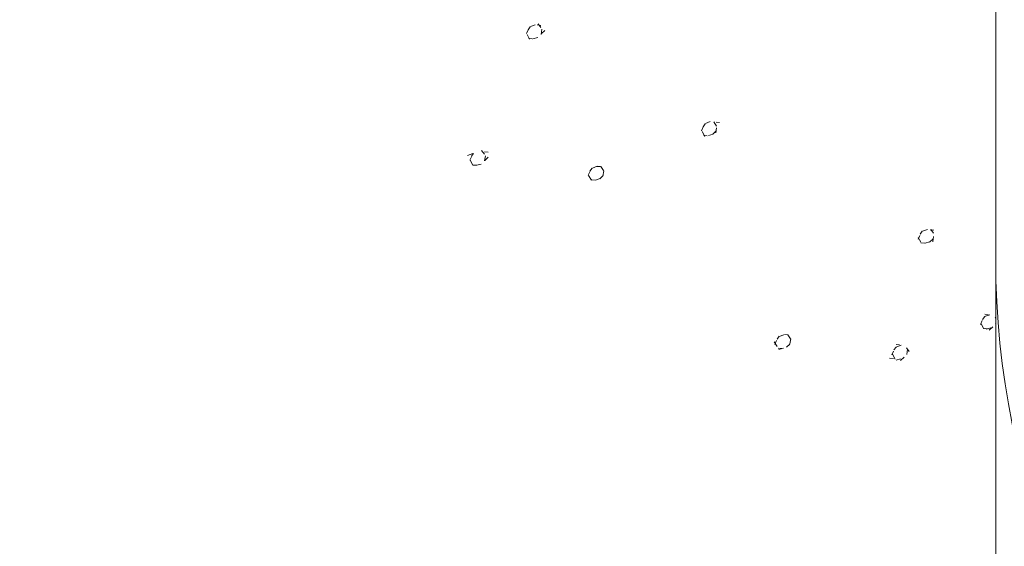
# Paper-space layout '113851LD001' of a CAD drawing. Header units: feet. Extents: x 0 to 34, y 0 to 22.
# Tile 40 of 74: x 13.837 to 14.485, y 3.419 to 3.765. Entities that reach past the tile are written whole.
import ezdxf

# ---------------------------------------------------------------- set-up
doc = ezdxf.new("R2010")
doc.units = ezdxf.units.FT
doc.header["$MEASUREMENT"] = 0
doc.layers.add('LT_P_Text', color=7, linetype='Continuous')

psp = doc.layouts.new('113851LD001')

# ---------------------------------------------------------------- hatches: boundary and pattern name
at = {"layer": 'LT_P_Text', "linetype": 'Continuous', "lineweight": 13}
h = psp.add_hatch(dxfattribs=at)
h.set_pattern_fill('A-3', scale=0.08556326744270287, style=0, pattern_type=2)
h.set_pattern_definition([(358.605443, (13.96566926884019, 3.224394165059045), (-1.804838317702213, 0.1084828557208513), [0.002349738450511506, -10.12937935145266]), (303.439723, (13.96801832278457, 3.224336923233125), (0.7003015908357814, -0.4043192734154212), [0.003212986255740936, -1.804882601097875]), (263.202912, (13.96978888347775, 3.221655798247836), (-0.6205723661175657, -4.30941732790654), [0.00328571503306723, -6.1540389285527]), (221.56147, (13.96939999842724, 3.218393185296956), (-1.508771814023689, -0.9959921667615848), [0.00318842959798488, -2.55347203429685]), (199.392808, (13.96701423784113, 3.216277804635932), (-5.92691862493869, -2.179337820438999), [0.003147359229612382, -7.451237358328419]), (171.797294, (13.96404544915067, 3.215232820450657), (-1.804838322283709, 0.1084828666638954), [0.002565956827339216, -4.351961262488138]), (121.394557, (13.96150576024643, 3.215598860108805), (0.9963680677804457, -1.50879440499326), [0.003624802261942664, -10.12810437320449]), (66.341502, (13.9596175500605, 3.218692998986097), (-2.533579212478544, -6.005565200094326), [0.002887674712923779, -7.318139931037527]), (54.804495, (13.96077633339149, 3.221338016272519), (-0.4042351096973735, -0.7001557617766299), [0.002393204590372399, -8.927467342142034]), (19.392808, (13.96215569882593, 3.223293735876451), (-1.10453669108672, -0.2958364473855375), [0.003576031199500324, -7.450808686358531]), (354.4394590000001, (13.99911800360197, 3.319569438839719), (-7.919654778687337, 0.8382508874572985), [0.002278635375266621, -9.768190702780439]), (306.04194, (14.00138585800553, 3.319348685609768), (3.689405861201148, -4.930702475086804), [0.003124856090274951, -7.960768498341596]), (261.805525, (14.00322444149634, 3.316821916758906), (-0.5124037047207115, -2.504786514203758), [0.003422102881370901, -4.350448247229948]), (221.56147, (14.00273673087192, 3.313434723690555), (-1.508771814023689, -0.9959921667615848), [0.003015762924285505, -2.553644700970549]), (197.72037, (14.00048017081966, 3.311433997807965), (-10.34506538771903, -3.362683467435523), [0.00326346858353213, -12.01664320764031]), (171.797294, (13.99737148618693, 3.31044069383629), (-1.804838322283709, 0.1084828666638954), [0.002439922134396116, -4.352087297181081]), (121.394557, (13.99495654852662, 3.31078885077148), (0.9963680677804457, -1.50879440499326), [0.003613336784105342, -10.12811575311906]), (66.341502, (13.99307424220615, 3.313873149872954), (-2.533579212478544, -6.005565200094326), [0.002880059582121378, -7.318147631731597]), (54.804495, (13.9942299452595, 3.316511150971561), (-0.4042351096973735, -0.7001557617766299), [0.002392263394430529, -8.927468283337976]), (17.72037, (13.99560879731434, 3.318466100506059), (-10.34506538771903, -3.362683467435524), [0.003453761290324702, -12.01645291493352]), (353.194269, (13.86381911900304, 3.407975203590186), (-4.309978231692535, 0.6212851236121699), [0.002424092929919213, -6.155785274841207]), (306.04194, (13.86622609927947, 3.407687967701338), (3.689405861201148, -4.930702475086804), [0.003134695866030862, -7.960758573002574]), (261.805525, (13.86807050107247, 3.405153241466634), (-0.5124037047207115, -2.504786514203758), [0.003428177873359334, -4.35044217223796]), (223.297471, (13.8675818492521, 3.401760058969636), (-4.2302488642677, -4.092451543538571), [0.003171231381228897, -8.437650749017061]), (194.994032, (13.8652738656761, 3.399585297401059), (0.7003015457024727, -0.4043192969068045), [0.003285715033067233, -1.140182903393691]), (174.439459, (13.86210006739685, 3.398735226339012), (-1.804838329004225, 0.1084829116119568), [0.002397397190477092, -9.76807194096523]), (119.041509, (13.85971396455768, 3.398967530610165), (0.9963680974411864, -1.508794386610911), [0.003699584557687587, -4.711173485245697]), (67.126485, (13.85791807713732, 3.402201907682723), (-2.129344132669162, -5.30540942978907), [0.002717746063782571, -6.515398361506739]), (54.804495, (13.85897444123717, 3.404705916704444), (-0.4042351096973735, -0.7001557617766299), [0.002395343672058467, -8.927465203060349]), (21.334369, (13.86035500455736, 3.40666334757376), (-1.104536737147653, -0.2958364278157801), [0.003480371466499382, -5.17367563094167]), (356.560277, (13.90505197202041, 3.274092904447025), (-1.104536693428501, -0.2958364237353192), [0.002491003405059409, -1.805604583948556]), (301.394557, (13.90753852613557, 3.273943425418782), (0.9963680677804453, -1.50879440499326), [0.003061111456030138, -10.12866806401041]), (266.569826, (13.9091331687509, 3.271330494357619), (0.2960665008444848, -1.104475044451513), [0.003323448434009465, -1.80454616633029]), (219.440031, (13.90893431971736, 3.268012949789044), (-3.421778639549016, -2.692140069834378), [0.003251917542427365, -6.904498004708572]), (198.8081600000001, (13.90642286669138, 3.265947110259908), (-7.031455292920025, -2.475174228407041), [0.003162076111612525, -8.591770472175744]), (171.797294, (13.9034296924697, 3.264927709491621), (-1.804838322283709, 0.1084828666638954), [0.002567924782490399, -4.351959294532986]), (121.394557, (13.90088803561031, 3.265294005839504), (0.9963680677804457, -1.50879440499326), [0.003627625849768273, -10.12810154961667]), (66.341502, (13.89899828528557, 3.268390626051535), (-2.533579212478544, -6.005565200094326), [0.002889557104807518, -7.318138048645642]), (54.804495, (13.90015783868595, 3.271037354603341), (-0.4042351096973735, -0.7001557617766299), [0.002393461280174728, -8.927467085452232]), (19.392808, (13.90153737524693, 3.27299315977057), (-1.10453669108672, -0.2958364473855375), [0.003576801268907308, -7.450807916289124]), (353.194269, (13.91069803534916, 3.123451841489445), (-4.309978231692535, 0.6212851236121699), [0.002424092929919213, -6.155785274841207]), (301.394557, (13.91310501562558, 3.123164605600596), (0.9963680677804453, -1.50879440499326), [0.003061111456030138, -10.12866806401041]), (266.569826, (13.91469957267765, 3.120551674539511), (0.2960665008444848, -1.104475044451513), [0.003323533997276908, -1.80454616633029]), (219.440031, (13.91450072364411, 3.117234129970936), (-3.421778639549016, -2.692140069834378), [0.003251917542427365, -6.904497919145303]), (198.8081600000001, (13.9119893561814, 3.115168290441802), (-7.031455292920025, -2.475174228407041), [0.003162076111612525, -8.591770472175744]), (171.797294, (13.90899609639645, 3.114148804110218), (-1.804838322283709, 0.1084828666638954), [0.002567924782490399, -4.351959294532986]), (117.999981, (13.90645452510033, 3.114515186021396), (2.28880266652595, -4.12206376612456), [0.00357115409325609, -7.624664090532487]), (69.464258, (13.90477791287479, 3.117668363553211), (-1.320873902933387, -3.905097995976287), [0.002757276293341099, -4.915002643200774]), (52.873515, (13.90574512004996, 3.120250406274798), (-3.529947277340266, -4.496770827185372), [0.002403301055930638, -6.515712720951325]), (18.80816, (13.90719575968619, 3.122166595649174), (-7.031455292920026, -2.475174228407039), [0.003385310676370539, -8.591547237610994]), (353.194269, (13.93292223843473, 3.366608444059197), (-4.309978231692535, 0.6212851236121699), [0.002424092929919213, -6.155785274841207]), (306.04194, (13.93532921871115, 3.366321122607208), (3.689405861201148, -4.930702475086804), [0.003134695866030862, -7.960758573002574]), (261.805525, (13.93717353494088, 3.363786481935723), (-0.5124037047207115, -2.504786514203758), [0.003428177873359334, -4.35044217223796]), (223.297471, (13.93668496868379, 3.360393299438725), (-4.2302488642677, -4.092451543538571), [0.003171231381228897, -8.437650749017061]), (194.994032, (13.93437689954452, 3.358218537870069), (0.7003015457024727, -0.4043192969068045), [0.00317260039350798, -1.14029601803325]), (176.560277, (13.93131227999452, 3.357397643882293), (0.7003015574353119, -0.4043193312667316), [0.002503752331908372, -1.805591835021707]), (119.041509, (13.92881306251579, 3.357547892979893), (0.9963680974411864, -1.508794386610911), [0.003743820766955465, -4.711129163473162]), (66.341502, (13.92699561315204, 3.360821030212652), (-2.533579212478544, -6.005565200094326), [0.002898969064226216, -7.31812872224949]), (54.804495, (13.92815893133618, 3.363476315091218), (-0.4042351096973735, -0.7001557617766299), [0.002236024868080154, -8.927624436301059]), (20.704744, (13.92944768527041, 3.365303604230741), (-4.822381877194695, -1.883501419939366), [0.003487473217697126, -11.48799295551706]), (354.4394590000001, (13.85570652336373, 3.190852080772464), (-7.919654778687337, 0.8382508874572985), [0.002278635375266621, -9.768190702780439]), (306.04194, (13.85797446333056, 3.190631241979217), (3.689405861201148, -4.930702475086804), [0.003124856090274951, -7.960768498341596]), (261.805525, (13.85981304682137, 3.188104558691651), (-0.5124037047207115, -2.504786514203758), [0.003422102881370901, -4.350448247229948]), (223.297471, (13.85932525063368, 3.184717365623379), (-4.2302488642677, -4.092451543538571), [0.00316720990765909, -8.437654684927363]), (198.360534, (13.85702009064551, 3.182545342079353), (-1.104536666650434, -0.2958364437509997), [0.003175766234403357, -9.732989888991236]), (171.797294, (13.85400603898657, 3.181545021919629), (-1.804838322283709, 0.1084828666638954), [0.002569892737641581, -4.351957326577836]), (121.394557, (13.85146241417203, 3.181911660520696), (0.9963680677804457, -1.50879440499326), [0.003630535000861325, -10.12809855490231]), (66.341502, (13.84957120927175, 3.185010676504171), (-2.533579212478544, -6.005565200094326), [0.0028915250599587, -7.31813608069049]), (54.804495, (13.85073153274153, 3.187659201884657), (-0.4042351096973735, -0.7001557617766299), [0.002393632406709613, -8.92746682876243]), (17.72037, (13.85211115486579, 3.189615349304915), (-10.34506538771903, -3.362683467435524), [0.003458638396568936, -12.01644803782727]), (354.4394590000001, (13.83472409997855, 3.315247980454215), (-7.919654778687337, 0.8382508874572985), [0.002278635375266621, -9.768190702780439]), (306.04194, (13.83699203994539, 3.315027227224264), (3.689405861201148, -4.930702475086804), [0.003124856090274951, -7.960768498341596]), (264.448451, (13.8388306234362, 3.312500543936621), (-0.1081686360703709, -1.804630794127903), [0.003484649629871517, -9.765646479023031]), (219.440031, (13.83849350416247, 3.309032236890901), (-3.421778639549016, -2.692140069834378), [0.003227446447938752, -6.904522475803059]), (197.72037, (13.83600096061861, 3.306981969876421), (-10.34506538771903, -3.362683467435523), [0.003035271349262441, -12.01687140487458]), (171.797294, (13.83310977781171, 3.30605814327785), (-1.804838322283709, 0.1084828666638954), [0.002579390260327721, -4.351947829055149]), (120.950463, (13.83055682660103, 3.306426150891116), (0.9963681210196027, -1.508794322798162), [0.003645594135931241, -8.321389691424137]), (66.341502, (13.82868187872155, 3.309552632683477), (-2.533579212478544, -6.005565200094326), [0.002878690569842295, -7.318149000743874]), (54.804495, (13.8298370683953, 3.312189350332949), (-0.4042351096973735, -0.7001557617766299), [0.002233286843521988, -8.927627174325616]), (19.392808, (13.83112419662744, 3.314014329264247), (-1.10453669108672, -0.2958364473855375), [0.003580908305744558, -7.450803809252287]), (356.560277, (13.71039040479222, 3.405776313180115), (-1.104536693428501, -0.2958364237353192), [0.002491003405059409, -1.805604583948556]), (303.439723, (13.71287695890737, 3.405626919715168), (0.7003015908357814, -0.4043192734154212), [0.003202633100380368, -1.804893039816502]), (263.202912, (13.71464178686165, 3.402954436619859), (-0.6205723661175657, -4.30941732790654), [0.003281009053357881, -6.154043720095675]), (221.56147, (13.71425350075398, 3.399696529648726), (-1.508771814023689, -0.9959921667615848), [0.003184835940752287, -2.553475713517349]), (197.72037, (13.71187047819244, 3.39758363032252), (-10.34506538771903, -3.362683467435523), [0.003250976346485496, -12.01665561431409]), (173.194269, (13.70877368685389, 3.396594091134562), (-1.804838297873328, 0.1084829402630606), [0.002428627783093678, -6.155780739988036]), (120.950463, (13.70636217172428, 3.396881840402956), (0.9963681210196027, -1.508794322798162), [0.003640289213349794, -8.321395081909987]), (66.341502, (13.70449004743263, 3.400003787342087), (-2.533579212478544, -6.005565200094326), [0.002874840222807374, -7.31815285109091]), (54.804495, (13.7056436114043, 3.40263699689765), (-0.4042351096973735, -0.7001557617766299), [0.002391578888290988, -8.927468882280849]), (19.392808, (13.70702212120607, 3.404591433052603), (-1.10453669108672, -0.2958364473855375), [0.003346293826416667, -7.451038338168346]), (353.194269, (13.77744325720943, 3.369452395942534), (-4.309978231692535, 0.6212851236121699), [0.002424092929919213, -6.155785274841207]), (306.04194, (13.77985023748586, 3.36916507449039), (3.689405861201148, -4.930702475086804), [0.003134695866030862, -7.960758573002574]), (261.805525, (13.7816945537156, 3.366630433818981), (-0.5124037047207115, -2.504786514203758), [0.003428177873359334, -4.35044217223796]), (223.297471, (13.78120598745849, 3.363237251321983), (-4.2302488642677, -4.092451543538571), [0.003171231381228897, -8.437650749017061]), (194.994032, (13.77889791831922, 3.361062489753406), (0.7003015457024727, -0.4043192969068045), [0.003285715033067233, -1.140182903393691]), (174.439459, (13.77572412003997, 3.36021241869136), (-1.804838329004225, 0.1084829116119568), [0.002397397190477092, -9.76807194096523]), (119.041509, (13.7733380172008, 3.360444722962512), (0.9963680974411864, -1.508794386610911), [0.003699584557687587, -4.711173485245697]), (67.126485, (13.77154212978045, 3.36367910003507), (-2.129344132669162, -5.30540942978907), [0.002717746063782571, -6.515398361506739]), (54.804495, (13.7725984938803, 3.366183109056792), (-0.4042351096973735, -0.7001557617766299), [0.002395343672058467, -8.927465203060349]), (21.334369, (13.77397905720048, 3.368140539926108), (-1.104536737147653, -0.2958364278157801), [0.003480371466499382, -5.17367563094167]), (356.560277, (13.47457829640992, 3.233193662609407), (-1.104536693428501, -0.2958364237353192), [0.002491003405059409, -1.805604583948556]), (301.394557, (13.47706485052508, 3.23304426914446), (0.9963680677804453, -1.50879440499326), [0.003061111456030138, -10.12866806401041]), (266.569826, (13.47865949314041, 3.230431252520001), (0.2960665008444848, -1.104475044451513), [0.003323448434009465, -1.80454616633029]), (221.56147, (13.47846064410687, 3.227113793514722), (-1.508771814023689, -0.9959921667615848), [0.003199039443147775, -2.553461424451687]), (197.72037, (13.47606692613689, 3.224991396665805), (-10.34506538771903, -3.362683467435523), [0.003256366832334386, -12.0166503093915]), (171.797294, (13.47296508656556, 3.224000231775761), (-1.804838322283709, 0.1084828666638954), [0.002581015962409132, -4.351946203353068]), (120.26026, (13.47041050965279, 3.22436849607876), (0.9963680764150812, -1.508794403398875), [0.003509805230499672, -6.515609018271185]), (65.711775, (13.46864174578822, 3.227400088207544), (-0.4042351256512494, -0.700155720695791), [0.002908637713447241, -8.122133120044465]), (54.804495, (13.46983817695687, 3.23005135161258), (-0.4042351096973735, -0.7001557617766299), [0.002390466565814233, -8.927470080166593]), (19.392808, (13.47121591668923, 3.232004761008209), (-1.10453669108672, -0.2958364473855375), [0.003342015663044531, -7.451042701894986]), (356.560277, (13.55932049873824, 3.286074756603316), (-1.104536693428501, -0.2958364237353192), [0.002491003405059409, -1.805604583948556]), (301.394557, (13.5618070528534, 3.285925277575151), (0.9963680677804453, -1.50879440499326), [0.003061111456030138, -10.12866806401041]), (264.448451, (13.56340169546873, 3.283312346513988), (-0.1081686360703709, -1.804630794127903), [0.003467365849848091, -9.765663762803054]), (219.440031, (13.56306620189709, 3.279861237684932), (-3.421778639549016, -2.692140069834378), [0.003061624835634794, -6.904688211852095]), (198.8081600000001, (13.56070174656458, 3.27791629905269), (-7.031455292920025, -2.475174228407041), [0.003167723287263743, -8.591764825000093]), (171.797294, (13.55770318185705, 3.276895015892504), (-1.804838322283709, 0.1084828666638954), [0.002574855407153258, -4.351952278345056]), (120.950463, (13.555154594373, 3.277262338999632), (0.9963681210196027, -1.508794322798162), [0.003638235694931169, -8.321397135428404]), (66.341502, (13.55328349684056, 3.280382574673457), (-2.533579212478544, -6.005565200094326), [0.002873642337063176, -7.318153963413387]), (54.804495, (13.55443663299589, 3.283014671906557), (-0.4042351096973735, -0.7001557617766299), [0.002391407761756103, -8.927469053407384]), (17.72037, (13.55581497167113, 3.284968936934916), (-10.34506538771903, -3.362683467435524), [0.003450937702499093, -12.01645573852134]), (353.194269, (13.71543495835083, 3.297381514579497), (-4.309978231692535, 0.6212851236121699), [0.002424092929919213, -6.155785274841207]), (306.04194, (13.71784193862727, 3.297094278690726), (3.689405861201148, -4.930702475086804), [0.003134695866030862, -7.960758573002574]), (261.805525, (13.71968634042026, 3.294559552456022), (-0.5124037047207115, -2.504786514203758), [0.003428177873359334, -4.35044217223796]), (223.297471, (13.7191976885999, 3.291166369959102), (-4.2302488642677, -4.092451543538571), [0.003171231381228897, -8.437650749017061]), (194.994032, (13.7168897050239, 3.288991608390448), (0.7003015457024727, -0.4043192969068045), [0.00317260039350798, -1.14029601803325]), (171.797294, (13.7138250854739, 3.288170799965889), (-1.804838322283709, 0.1084828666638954), [0.002438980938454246, -4.352088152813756]), (121.394557, (13.71141100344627, 3.288518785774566), (0.9963680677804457, -1.50879440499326), [0.003615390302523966, -10.12811378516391]), (66.341502, (13.70952767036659, 3.291604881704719), (-2.533579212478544, -6.005565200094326), [0.002881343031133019, -7.318146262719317]), (54.804495, (13.71068388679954, 3.29424408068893), (-0.4042351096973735, -0.7001557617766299), [0.002233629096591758, -8.927626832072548]), (21.334369, (13.71197127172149, 3.296069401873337), (-1.104536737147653, -0.2958364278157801), [0.003480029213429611, -5.173676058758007]), (358.605443, (13.56669485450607, 3.465951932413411), (-1.804838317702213, 0.1084828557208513), [0.002349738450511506, -10.12937935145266]), (303.439723, (13.56904390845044, 3.465894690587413), (0.7003015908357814, -0.4043192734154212), [0.003212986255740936, -1.804882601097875]), (261.805525, (13.57081446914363, 3.463213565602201), (-0.5124037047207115, -2.504786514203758), [0.003433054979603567, -4.350437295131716]), (221.56147, (13.5703252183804, 3.459815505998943), (-1.508771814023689, -0.9959921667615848), [0.003023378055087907, -2.553637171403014]), (198.8081600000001, (13.56806301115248, 3.457809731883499), (-7.031455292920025, -2.475174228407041), [0.003160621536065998, -8.59177192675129]), (171.797294, (13.56507112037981, 3.456790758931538), (-1.804838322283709, 0.1084828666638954), [0.002565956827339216, -4.351961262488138]), (121.394557, (13.56253143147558, 3.457156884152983), (0.9963680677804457, -1.50879440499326), [0.003624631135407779, -10.12810454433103]), (66.341502, (13.56064330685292, 3.460250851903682), (-2.533579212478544, -6.005565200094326), [0.002887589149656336, -7.318140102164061]), (54.804495, (13.56180200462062, 3.462895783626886), (-0.4042351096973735, -0.7001557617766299), [0.002393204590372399, -8.927467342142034]), (17.72037, (13.56318137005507, 3.46485141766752), (-10.34506538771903, -3.362683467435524), [0.003456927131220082, -12.01644974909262]), (354.4394590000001, (13.6248143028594, 3.546883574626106), (-7.919654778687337, 0.8382508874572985), [0.002278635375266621, -9.768190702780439]), (303.439723, (13.62708224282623, 3.546662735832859), (0.7003015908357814, -0.4043192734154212), [0.003192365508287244, -1.804903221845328]), (263.202912, (13.62884142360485, 3.543998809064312), (-0.6205723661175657, -4.30941732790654), [0.003275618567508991, -6.154049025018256]), (221.56147, (13.62845373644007, 3.540746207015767), (-1.508771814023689, -0.9959921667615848), [0.003180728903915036, -2.553479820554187]), (197.72037, (13.62607379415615, 3.538636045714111), (-10.34506538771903, -3.362683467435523), [0.003249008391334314, -12.01665758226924]), (173.194269, (13.62297888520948, 3.537647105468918), (-1.804838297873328, 0.1084829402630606), [0.002426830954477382, -6.155782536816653]), (119.041509, (13.6205691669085, 3.537934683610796), (0.9963680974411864, -1.508794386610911), [0.003716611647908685, -4.711156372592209]), (66.341502, (13.6187649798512, 3.541184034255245), (-2.533579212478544, -6.005565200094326), [0.002727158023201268, -7.318300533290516]), (54.804495, (13.61985933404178, 3.543681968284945), (-0.4042351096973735, -0.7001557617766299), [0.002389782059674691, -8.927470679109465]), (17.72037, (13.62123673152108, 3.545634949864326), (-10.34506538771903, -3.362683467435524), [0.003445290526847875, -12.01646130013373]), (354.4394590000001, (13.70140677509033, 3.498436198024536), (-7.919654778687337, 0.8382508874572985), [0.002278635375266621, -9.768190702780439]), (306.04194, (13.70367471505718, 3.498215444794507), (3.689405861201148, -4.930702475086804), [0.003124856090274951, -7.960768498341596]), (261.805525, (13.70551329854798, 3.495688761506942), (-0.5124037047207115, -2.504786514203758), [0.003422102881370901, -4.350448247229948]), (223.297471, (13.70502550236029, 3.49230156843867), (-4.2302488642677, -4.092451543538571), [0.00316720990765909, -8.437654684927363]), (198.360534, (13.70272042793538, 3.490129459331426), (-1.104536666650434, -0.2958364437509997), [0.003175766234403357, -9.732989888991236]), (171.797294, (13.69970629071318, 3.489129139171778), (-1.804838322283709, 0.1084828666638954), [0.002569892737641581, -4.351957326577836]), (121.394557, (13.69716275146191, 3.48949577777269), (0.9963680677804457, -1.50879440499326), [0.003630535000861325, -10.12809855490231]), (66.341502, (13.69527146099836, 3.492594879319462), (-2.533579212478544, -6.005565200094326), [0.0028915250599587, -7.31813608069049]), (54.804495, (13.69643178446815, 3.495243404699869), (-0.4042351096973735, -0.7001557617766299), [0.002393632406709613, -8.92746682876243]), (19.392808, (13.69781140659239, 3.497199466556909), (-1.10453669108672, -0.2958364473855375), [0.003577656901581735, -7.45080706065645]), (358.605443, (13.55182857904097, 3.367949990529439), (-1.804838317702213, 0.1084828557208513), [0.002349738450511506, -10.12937935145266]), (303.439723, (13.55417763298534, 3.367892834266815), (0.7003015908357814, -0.4043192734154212), [0.003212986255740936, -1.804882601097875]), (263.202912, (13.55594819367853, 3.365211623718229), (-0.6205723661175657, -4.30941732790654), [0.00328571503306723, -6.1540389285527]), (221.56147, (13.55555930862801, 3.361949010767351), (-1.508771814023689, -0.9959921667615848), [0.00318842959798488, -2.55347203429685]), (199.392808, (13.55317363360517, 3.359833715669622), (-5.92691862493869, -2.179337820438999), [0.003147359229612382, -7.451237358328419]), (171.797294, (13.5502048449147, 3.358788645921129), (-1.804838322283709, 0.1084828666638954), [0.002565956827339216, -4.351961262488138]), (121.394557, (13.54766515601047, 3.359154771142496), (0.9963680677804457, -1.50879440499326), [0.003624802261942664, -10.12810437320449]), (66.341502, (13.54577686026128, 3.362248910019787), (-2.533579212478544, -6.005565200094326), [0.002887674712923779, -7.318139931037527]), (54.804495, (13.54693564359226, 3.364893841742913), (-0.4042351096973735, -0.7001557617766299), [0.002393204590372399, -8.927467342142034]), (17.72037, (13.54831500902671, 3.366849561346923), (-10.34506538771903, -3.362683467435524), [0.003457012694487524, -12.01644966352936]), (354.4394590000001, (13.36892828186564, 3.272690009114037), (-7.919654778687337, 0.8382508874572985), [0.002278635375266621, -9.768190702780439]), (306.04194, (13.37119613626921, 3.272469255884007), (3.689405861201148, -4.930702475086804), [0.003124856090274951, -7.960768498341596]), (261.805525, (13.37303471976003, 3.269942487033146), (-0.5124037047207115, -2.504786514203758), [0.003422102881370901, -4.350448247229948]), (223.297471, (13.3725470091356, 3.266555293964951), (-4.2302488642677, -4.092451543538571), [0.00316720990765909, -8.437654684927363]), (198.360534, (13.37024184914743, 3.264383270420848), (-1.104536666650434, -0.2958364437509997), [0.003175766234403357, -9.732989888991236]), (171.797294, (13.36722779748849, 3.2633829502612), (-1.804838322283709, 0.1084828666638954), [0.002569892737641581, -4.351957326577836]), (119.041509, (13.36468417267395, 3.263749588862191), (0.9963680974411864, -1.508794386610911), [0.003709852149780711, -4.711163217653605]), (66.341502, (13.36288332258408, 3.266992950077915), (-2.533579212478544, -6.005565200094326), [0.002723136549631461, -7.318304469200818]), (54.804495, (13.3639760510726, 3.269487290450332), (-0.4042351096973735, -0.7001557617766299), [0.002389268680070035, -8.927471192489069]), (19.392808, (13.36535319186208, 3.271439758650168), (-1.10453669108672, -0.2958364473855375), [0.003563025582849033, -7.450821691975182]), (353.194269, (13.48061966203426, 3.40630594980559), (-4.309978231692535, 0.6212851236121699), [0.002424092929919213, -6.155785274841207]), (305.560541, (13.48302664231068, 3.406018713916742), (0.9963681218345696, -1.508794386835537), [0.002989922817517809, -9.767479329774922]), (263.966919, (13.48476554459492, 3.403586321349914), (-0.728740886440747, -6.114048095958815), [0.003516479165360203, -7.959265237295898]), (219.440031, (13.48439591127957, 3.400089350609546), (-3.421778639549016, -2.692140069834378), [0.003232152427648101, -6.904517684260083]), (199.392808, (13.48189977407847, 3.398036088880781), (-5.92691862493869, -2.179337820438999), [0.003155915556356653, -7.451228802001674]), (171.797294, (13.47892294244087, 3.396988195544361), (-1.804838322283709, 0.1084828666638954), [0.002575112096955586, -4.351952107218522]), (119.041509, (13.47637418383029, 3.397355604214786), (0.9963680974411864, -1.508794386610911), [0.003717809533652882, -4.711155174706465]), (66.341502, (13.47456939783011, 3.400605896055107), (-2.533579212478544, -6.005565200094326), [0.00288613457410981, -7.318141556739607]), (54.804495, (13.47572758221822, 3.403249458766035), (-0.4042351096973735, -0.7001557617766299), [0.0022343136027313, -8.927626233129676]), (18.80816, (13.47701530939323, 3.405075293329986), (-7.031455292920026, -2.475174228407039), [0.00358415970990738, -8.591348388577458]), (354.4394590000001, (13.49838447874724, 3.499142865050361), (-7.919654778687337, 0.8382508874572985), [0.002278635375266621, -9.768190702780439]), (303.439723, (13.50065241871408, 3.498922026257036), (0.7003015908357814, -0.4043192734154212), [0.003192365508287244, -1.804903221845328]), (263.202912, (13.5024115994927, 3.496258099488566), (-0.6205723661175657, -4.30941732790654), [0.003275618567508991, -6.154049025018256]), (221.56147, (13.50202391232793, 3.493005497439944), (-1.508771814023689, -0.9959921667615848), [0.003180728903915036, -2.553479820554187]), (199.392808, (13.499643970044, 3.490895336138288), (-5.92691862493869, -2.179337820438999), [0.003143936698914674, -7.451240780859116]), (171.797294, (13.49667834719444, 3.48985137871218), (-1.804838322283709, 0.1084828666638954), [0.002562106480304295, -4.351965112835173]), (119.041509, (13.49414242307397, 3.490216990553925), (0.9963680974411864, -1.508794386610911), [0.00369812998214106, -4.711174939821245]), (67.126485, (13.49234722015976, 3.493450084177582), (-2.129344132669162, -5.30540942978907), [0.00271612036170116, -6.515399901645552]), (54.804495, (13.49340298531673, 3.495952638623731), (-0.4042351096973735, -0.7001557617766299), [0.002395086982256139, -8.927465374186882]), (19.392808, (13.49478346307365, 3.497909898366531), (-1.10453669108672, -0.2958364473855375), [0.003581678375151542, -7.450802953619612]), (354.4394590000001, (13.53614123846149, 3.586501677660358), (-7.919654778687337, 0.8382508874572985), [0.002278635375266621, -9.768190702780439]), (303.439723, (13.53840909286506, 3.586280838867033), (0.7003015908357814, -0.4043192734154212), [0.003192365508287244, -1.804903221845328]), (263.202912, (13.54016827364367, 3.583616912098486), (-0.6205723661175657, -4.30941732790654), [0.003275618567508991, -6.154049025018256]), (221.56147, (13.5397805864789, 3.580364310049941), (-1.508771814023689, -0.9959921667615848), [0.003180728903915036, -2.553479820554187]), (197.72037, (13.53740064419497, 3.578254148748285), (-10.34506538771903, -3.362683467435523), [0.003249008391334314, -12.01665758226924]), (173.194269, (13.5343057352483, 3.577265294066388), (-1.804838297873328, 0.1084829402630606), [0.002426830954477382, -6.155782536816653]), (119.041509, (13.53189610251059, 3.577552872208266), (0.9963680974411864, -1.508794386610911), [0.003716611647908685, -4.711156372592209]), (66.341502, (13.53009182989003, 3.580802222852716), (-2.533579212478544, -6.005565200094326), [0.002727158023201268, -7.318300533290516]), (54.804495, (13.53118618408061, 3.583300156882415), (-0.4042351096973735, -0.7001557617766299), [0.002389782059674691, -8.927470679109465]), (21.334369, (13.53256366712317, 3.585253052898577), (-1.104536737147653, -0.2958364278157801), [0.003463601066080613, -5.173692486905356]), (353.194269, (13.78037431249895, 3.234161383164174), (-4.309978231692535, 0.6212851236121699), [0.002424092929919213, -6.155785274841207]), (306.04194, (13.78278129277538, 3.233874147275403), (3.689405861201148, -4.930702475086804), [0.003134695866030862, -7.960758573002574]), (261.805525, (13.78462560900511, 3.231339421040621), (-0.5124037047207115, -2.504786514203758), [0.003428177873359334, -4.35044217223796]), (223.297471, (13.78413704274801, 3.227946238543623), (-4.2302488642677, -4.092451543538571), [0.003171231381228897, -8.437650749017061]), (194.994032, (13.78182897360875, 3.225771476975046), (0.7003015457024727, -0.4043192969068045), [0.00317260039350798, -1.14029601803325]), (171.797294, (13.77876435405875, 3.224950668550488), (-1.804838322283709, 0.1084828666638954), [0.002438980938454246, -4.352088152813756]), (121.394557, (13.77635035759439, 3.225298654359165), (0.9963680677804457, -1.50879440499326), [0.003615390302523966, -10.12811378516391]), (66.341502, (13.77446693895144, 3.228384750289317), (-2.533579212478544, -6.005565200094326), [0.002881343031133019, -7.318146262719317]), (54.804495, (13.77562324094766, 3.231023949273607), (-0.4042351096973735, -0.7001557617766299), [0.002233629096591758, -8.927626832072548]), (19.392808, (13.7769106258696, 3.232849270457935), (-1.10453669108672, -0.2958364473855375), [0.003582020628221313, -7.450802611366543]), (354.4394590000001, (13.45472316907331, 3.318163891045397), (-7.919654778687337, 0.8382508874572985), [0.002278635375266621, -9.768190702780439]), (306.04194, (13.45699110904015, 3.317943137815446), (3.689405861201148, -4.930702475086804), [0.003124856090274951, -7.960768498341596]), (261.805525, (13.45882969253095, 3.31541645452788), (-0.5124037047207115, -2.504786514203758), [0.003422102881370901, -4.350448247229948]), (223.297471, (13.45834189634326, 3.312029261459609), (-4.2302488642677, -4.092451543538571), [0.00316720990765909, -8.437654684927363]), (197.72037, (13.45603682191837, 3.309857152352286), (-10.34506538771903, -3.362683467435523), [0.003058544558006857, -12.01684813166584]), (170.552122, (13.45312339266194, 3.308926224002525), (-2.505139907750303, 0.5128022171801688), [0.00260120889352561, -6.906232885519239]), (120.950463, (13.4505574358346, 3.309353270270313), (0.9963681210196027, -1.508794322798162), [0.003636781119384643, -8.321398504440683]), (66.341502, (13.4486870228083, 3.31247222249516), (-2.533579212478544, -6.005565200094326), [0.002872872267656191, -7.318154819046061]), (54.804495, (13.44983981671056, 3.315103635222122), (-0.4042351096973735, -0.7001557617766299), [0.002232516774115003, -8.927627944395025]), (19.392808, (13.45112660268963, 3.3169280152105), (-1.10453669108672, -0.2958364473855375), [0.003578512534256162, -7.450806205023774]), (354.4394590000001, (13.40864623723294, 3.193158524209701), (-7.919654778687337, 0.8382508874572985), [0.002278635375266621, -9.768190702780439]), (306.04194, (13.41091417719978, 3.192937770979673), (3.689405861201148, -4.930702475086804), [0.003124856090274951, -7.960768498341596]), (261.805525, (13.41275276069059, 3.190411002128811), (-0.5124037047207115, -2.504786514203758), [0.003422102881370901, -4.350448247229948]), (223.297471, (13.4122649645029, 3.187023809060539), (-4.2302488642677, -4.092451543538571), [0.00316720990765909, -8.437654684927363]), (197.72037, (13.40995980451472, 3.184851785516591), (-10.34506538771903, -3.362683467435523), [0.003058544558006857, -12.01684813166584]), (173.95806, (13.4070463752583, 3.183920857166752), (-6.114816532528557, 0.7297679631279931), [0.002660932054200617, -7.961232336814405]), (119.041509, (13.40440024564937, 3.184200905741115), (0.9963680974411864, -1.508794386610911), [0.003723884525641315, -4.711149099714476]), (66.341502, (13.40259246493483, 3.187456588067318), (-2.533579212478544, -6.005565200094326), [0.00288930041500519, -7.318138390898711]), (54.804495, (13.40375193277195, 3.190103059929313), (-0.4042351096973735, -0.7001557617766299), [0.002234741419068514, -8.927625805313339]), (18.80816, (13.40503991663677, 3.191929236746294), (-7.031455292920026, -2.475174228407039), [0.003585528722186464, -8.591347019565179]), (353.194269, (13.62983447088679, 3.428579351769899), (-4.309978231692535, 0.6212851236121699), [0.002424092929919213, -6.155785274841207]), (305.560541, (13.63224145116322, 3.428292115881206), (0.9963681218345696, -1.508794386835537), [0.002989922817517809, -9.767479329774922]), (263.966919, (13.63398035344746, 3.425859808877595), (-0.728740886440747, -6.114048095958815), [0.003516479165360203, -7.959265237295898]), (219.440031, (13.63361072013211, 3.422362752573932), (-3.421778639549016, -2.692140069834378), [0.003232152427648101, -6.904517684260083]), (197.72037, (13.631114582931, 3.420309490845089), (-10.34506538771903, -3.362683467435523), [0.003037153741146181, -12.0168695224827]), (174.439459, (13.62822151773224, 3.419385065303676), (-1.804838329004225, 0.1084829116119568), [0.002643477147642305, -9.767825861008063]), (117.999981, (13.62559053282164, 3.419641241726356), (2.28880266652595, -4.12206376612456), [0.003572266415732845, -7.624662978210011]), (69.464258, (13.6239134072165, 3.422795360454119), (-1.320873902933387, -3.905097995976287), [0.002915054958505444, -4.914844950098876]), (54.804495, (13.6249359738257, 3.425525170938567), (-0.4042351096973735, -0.7001557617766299), [0.002236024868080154, -8.927624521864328]), (18.80816, (13.62622481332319, 3.427352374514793), (-7.031455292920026, -2.475174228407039), [0.003588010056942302, -8.591344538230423]), (354.4394590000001, (13.31054025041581, 3.252635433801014), (-7.919654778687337, 0.8382508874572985), [0.002278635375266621, -9.768190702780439]), (306.04194, (13.31280819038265, 3.252414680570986), (3.689405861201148, -4.930702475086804), [0.003124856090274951, -7.960768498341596]), (261.805525, (13.31464677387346, 3.24988799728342), (-0.5124037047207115, -2.504786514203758), [0.003422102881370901, -4.350448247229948]), (223.297471, (13.31415897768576, 3.246500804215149), (-4.2302488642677, -4.092451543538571), [0.00316720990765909, -8.437654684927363]), (197.72037, (13.31185390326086, 3.244328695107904), (-10.34506538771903, -3.362683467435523), [0.003058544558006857, -12.01684813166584]), (173.95806, (13.30894047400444, 3.243397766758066), (-6.114816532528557, 0.7297679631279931), [0.002660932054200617, -7.961232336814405]), (119.041509, (13.30629425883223, 3.243677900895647), (0.9963680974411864, -1.508794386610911), [0.003723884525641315, -4.711149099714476]), (66.341502, (13.30448656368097, 3.246933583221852), (-2.533579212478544, -6.005565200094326), [0.002731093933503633, -7.318296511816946]), (54.804495, (13.30558245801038, 3.249435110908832), (-0.4042351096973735, -0.7001557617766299), [0.00239038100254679, -8.92747016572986]), (19.392808, (13.30696019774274, 3.251388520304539), (-1.10453669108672, -0.2958364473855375), [0.003566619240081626, -7.450818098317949]), (354.4394590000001, (13.40136018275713, 3.454271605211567), (-7.919654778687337, 0.8382508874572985), [0.002278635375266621, -9.768190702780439]), (306.04194, (13.40362812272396, 3.45405085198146), (3.689405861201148, -4.930702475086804), [0.003124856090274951, -7.960768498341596]), (261.805525, (13.40546670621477, 3.451524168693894), (-0.5124037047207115, -2.504786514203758), [0.003422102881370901, -4.350448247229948]), (221.56147, (13.40497891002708, 3.448136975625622), (-1.508771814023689, -0.9959921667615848), [0.003015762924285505, -2.553644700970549]), (199.392808, (13.40272234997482, 3.446136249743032), (-5.92691862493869, -2.179337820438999), [0.003157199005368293, -7.451227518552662]), (171.797294, (13.39974432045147, 3.445087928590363), (-1.804838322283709, 0.1084828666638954), [0.002576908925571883, -4.351950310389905]), (120.950463, (13.39719376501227, 3.445455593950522), (0.9963681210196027, -1.508794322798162), [0.003641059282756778, -8.321394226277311]), (66.341502, (13.39532112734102, 3.448578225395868), (-2.533579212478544, -6.005565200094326), [0.002875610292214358, -7.318152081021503]), (54.804495, (13.39647511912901, 3.451212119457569), (-0.4042351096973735, -0.7001557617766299), [0.002232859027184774, -8.927627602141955]), (19.392808, (13.39776207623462, 3.453036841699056), (-1.10453669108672, -0.2958364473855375), [0.003579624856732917, -7.450805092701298]), (353.194269, (13.32773050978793, 3.328861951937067), (-4.309978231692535, 0.6212851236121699), [0.002424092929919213, -6.155785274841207]), (305.560541, (13.33013749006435, 3.328574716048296), (0.9963681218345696, -1.508794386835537), [0.002989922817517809, -9.767479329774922]), (263.966919, (13.33187630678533, 3.32614232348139), (-0.728740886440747, -6.114048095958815), [0.003516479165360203, -7.959265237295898]), (221.56147, (13.33150675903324, 3.322645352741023), (-1.508771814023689, -0.9959921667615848), [0.00318021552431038, -2.553480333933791]), (194.994032, (13.32912715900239, 3.320535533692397), (0.7003015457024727, -0.4043192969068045), [0.003132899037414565, -1.140335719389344]), (176.560277, (13.32610087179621, 3.319724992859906), (0.7003015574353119, -0.4043193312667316), [0.002622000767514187, -1.805473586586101]), (117.534213, (13.3234835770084, 3.319882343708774), (1.292434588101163, -2.613269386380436), [0.003607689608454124, -10.53911719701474]), (66.341502, (13.32181586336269, 3.323081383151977), (-2.533579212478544, -6.005565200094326), [0.002729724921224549, -7.318297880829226]), (54.804495, (13.32291124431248, 3.32558171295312), (-0.4042351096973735, -0.7001557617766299), [0.002390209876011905, -8.927470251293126]), (21.334369, (13.32428889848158, 3.327534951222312), (-1.104536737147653, -0.2958364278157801), [0.00346479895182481, -5.173691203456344]), (356.560277, (13.23339341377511, 3.259620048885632), (-1.104536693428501, -0.2958364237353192), [0.002491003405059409, -1.805604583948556]), (303.439723, (13.23587996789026, 3.259470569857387), (0.7003015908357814, -0.4043192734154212), [0.003202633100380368, -1.804893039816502]), (261.805525, (13.23764479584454, 3.256798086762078), (-0.5124037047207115, -2.504786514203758), [0.003428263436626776, -4.35044217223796]), (221.56147, (13.23715622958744, 3.253404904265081), (-1.508771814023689, -0.9959921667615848), [0.003019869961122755, -2.553640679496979]), (197.72037, (13.23489658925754, 3.25140144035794), (-10.34506538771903, -3.362683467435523), [0.003265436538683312, -12.01664115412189]), (171.797294, (13.2317861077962, 3.250407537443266), (-1.804838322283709, 0.1084828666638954), [0.002441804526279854, -4.352085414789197]), (121.394557, (13.22936928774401, 3.250755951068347), (0.9963680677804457, -1.50879440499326), [0.003616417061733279, -10.1281127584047]), (66.341502, (13.22748544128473, 3.253842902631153), (-2.533579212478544, -6.005565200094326), [0.002882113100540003, -7.318145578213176]), (54.804495, (13.22864191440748, 3.25648278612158), (-0.4042351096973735, -0.7001557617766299), [0.002392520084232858, -8.927468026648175]), (19.392808, (13.23002093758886, 3.258437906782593), (-1.10453669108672, -0.2958364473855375), [0.003349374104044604, -7.451035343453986]), (354.4394590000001, (13.79417361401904, 3.460497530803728), (-7.919654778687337, 0.8382508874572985), [0.002278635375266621, -9.768190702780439]), (306.04194, (13.79644146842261, 3.460276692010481), (3.689405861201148, -4.930702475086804), [0.003124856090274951, -7.960768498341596]), (261.805525, (13.79828005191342, 3.457750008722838), (-0.5124037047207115, -2.504786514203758), [0.003422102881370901, -4.350448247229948]), (223.297471, (13.797792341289, 3.454362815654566), (-4.2302488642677, -4.092451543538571), [0.00316720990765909, -8.437654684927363]), (194.994032, (13.79548718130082, 3.452190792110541), (0.7003015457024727, -0.4043192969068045), [0.003170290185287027, -1.140298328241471]), (176.560277, (13.79242478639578, 3.451370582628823), (0.7003015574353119, -0.4043193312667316), [0.002502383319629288, -1.805593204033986]), (119.041509, (13.78992685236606, 3.451520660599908), (0.9963680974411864, -1.508794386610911), [0.003740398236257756, -4.71113258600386]), (66.341502, (13.78811111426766, 3.454790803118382), (-2.533579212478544, -6.005565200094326), [0.002897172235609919, -7.318130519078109]), (54.804495, (13.78927374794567, 3.457444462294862), (-0.4042351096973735, -0.7001557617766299), [0.002235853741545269, -8.927624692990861]), (20.704744, (13.79056233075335, 3.459271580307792), (-4.822381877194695, -1.883501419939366), [0.003486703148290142, -11.48799372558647]), (354.4394590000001, (13.63656154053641, 3.325645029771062), (-7.919654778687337, 0.8382508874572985), [0.002278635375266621, -9.768190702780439]), (306.04194, (13.63882939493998, 3.325424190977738), (3.689405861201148, -4.930702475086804), [0.003124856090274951, -7.960768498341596]), (261.805525, (13.64066797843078, 3.322897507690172), (-0.5124037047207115, -2.504786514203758), [0.003422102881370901, -4.350448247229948]), (223.297471, (13.64018026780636, 3.319510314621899), (-4.2302488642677, -4.092451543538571), [0.00316720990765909, -8.437654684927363]), (194.994032, (13.63787510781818, 3.317338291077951), (0.7003015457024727, -0.4043192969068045), [0.003170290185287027, -1.140298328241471]), (176.560277, (13.63481271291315, 3.316518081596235), (0.7003015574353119, -0.4043193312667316), [0.002502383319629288, -1.805593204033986]), (119.041509, (13.63231477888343, 3.316668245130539), (0.9963680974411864, -1.508794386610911), [0.003740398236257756, -4.71113258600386]), (66.341502, (13.63049904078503, 3.319938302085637), (-2.533579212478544, -6.005565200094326), [0.002738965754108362, -7.318288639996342]), (54.804495, (13.63159818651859, 3.322447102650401), (-0.4042351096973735, -0.7001557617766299), [0.002391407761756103, -8.927469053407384]), (19.392808, (13.63297652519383, 3.324401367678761), (-1.10453669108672, -0.2958364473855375), [0.003570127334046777, -7.450814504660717]), (354.4394590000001, (13.88527693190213, 2.995341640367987), (-7.919654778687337, 0.8382508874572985), [0.002278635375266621, -9.768190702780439]), (303.439723, (13.88754487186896, 2.995120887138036), (0.7003015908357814, -0.4043192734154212), [0.003192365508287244, -1.804903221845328]), (263.202912, (13.88930405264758, 2.992456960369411), (-0.6205723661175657, -4.30941732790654), [0.003275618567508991, -6.154049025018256]), (221.56147, (13.8889163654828, 2.989204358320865), (-1.508771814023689, -0.9959921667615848), [0.003180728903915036, -2.553479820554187]), (197.72037, (13.88653642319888, 2.987094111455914), (-10.34506538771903, -3.362683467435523), [0.003249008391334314, -12.01665758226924]), (173.194269, (13.88344151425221, 2.986105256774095), (-1.804838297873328, 0.1084829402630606), [0.002426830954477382, -6.155782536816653]), (120.950463, (13.88103179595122, 2.986392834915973), (0.9963681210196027, -1.508794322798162), [0.003637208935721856, -8.321398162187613]), (66.341502, (13.87916121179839, 2.989512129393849), (-2.533579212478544, -6.005565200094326), [0.002872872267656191, -7.318154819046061]), (54.804495, (13.88031400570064, 2.992143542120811), (-0.4042351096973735, -0.7001557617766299), [0.00239132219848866, -8.92746913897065]), (21.334369, (13.88169234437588, 2.994097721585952), (-1.104536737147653, -0.2958364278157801), [0.003468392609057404, -5.173687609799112]), (358.605443, (13.81076398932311, 2.965957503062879), (-1.804838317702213, 0.1084828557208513), [0.002349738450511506, -10.12937935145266]), (303.439723, (13.81311304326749, 2.965900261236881), (0.7003015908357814, -0.4043192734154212), [0.003212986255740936, -1.804882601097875]), (261.805525, (13.81488360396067, 2.963219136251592), (-0.5124037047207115, -2.504786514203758), [0.003433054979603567, -4.350437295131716]), (221.56147, (13.81439426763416, 2.95982107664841), (-1.508771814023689, -0.9959921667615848), [0.003023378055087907, -2.553637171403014]), (197.72037, (13.81213206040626, 2.957815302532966), (-10.34506538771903, -3.362683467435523), [0.00326723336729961, -12.01663944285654]), (171.797294, (13.80901995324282, 2.956820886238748), (-1.804838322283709, 0.1084828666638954), [0.002443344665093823, -4.352083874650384]), (121.394557, (13.80660150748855, 2.957169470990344), (0.9963680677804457, -1.50879440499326), [0.003619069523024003, -10.12811002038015]), (66.341502, (13.80471629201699, 2.960258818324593), (-2.533579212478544, -6.005565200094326), [0.0028839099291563, -7.318143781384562]), (54.804495, (13.80587353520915, 2.962900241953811), (-0.4042351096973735, -0.7001557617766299), [0.002392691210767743, -8.92746776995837]), (19.392808, (13.80725255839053, 2.964855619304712), (-1.10453669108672, -0.2958364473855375), [0.003350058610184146, -7.451034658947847]), (353.194269, (13.84129330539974, 3.083767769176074), (-4.309978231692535, 0.6212851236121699), [0.002424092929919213, -6.155785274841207]), (306.04194, (13.84370028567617, 3.083480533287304), (3.689405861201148, -4.930702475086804), [0.003134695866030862, -7.960758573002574]), (261.805525, (13.84554468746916, 3.080945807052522), (-0.5124037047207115, -2.504786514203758), [0.003428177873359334, -4.35044217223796]), (221.56147, (13.8450560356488, 3.077552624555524), (-1.508771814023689, -0.9959921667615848), [0.003019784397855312, -2.553640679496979]), (197.72037, (13.84279648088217, 3.075549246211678), (-10.34506538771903, -3.362683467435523), [0.003265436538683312, -12.01664123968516]), (171.797294, (13.83968591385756, 3.074555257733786), (-1.804838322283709, 0.1084828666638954), [0.002441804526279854, -4.352085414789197]), (121.394557, (13.83726917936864, 3.07490367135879), (0.9963680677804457, -1.50879440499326), [0.003616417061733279, -10.1281127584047]), (66.341502, (13.83538524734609, 3.077990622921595), (-2.533579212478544, -6.005565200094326), [0.002882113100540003, -7.318145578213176]), (54.804495, (13.83654180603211, 3.080630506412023), (-0.4042351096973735, -0.7001557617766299), [0.002233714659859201, -8.92762674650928]), (21.334369, (13.83782927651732, 3.082455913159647), (-1.104536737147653, -0.2958364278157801), [0.003480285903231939, -5.173675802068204]), (354.4394590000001, (13.73285486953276, 2.975838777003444), (-7.919654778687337, 0.8382508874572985), [0.002278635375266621, -9.768190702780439]), (306.04194, (13.7351228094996, 2.975617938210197), (3.689405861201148, -4.930702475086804), [0.003124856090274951, -7.960768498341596]), (261.805525, (13.73696139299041, 2.973091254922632), (-0.5124037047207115, -2.504786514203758), [0.003422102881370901, -4.350448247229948]), (223.297471, (13.73647359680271, 2.969704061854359), (-4.2302488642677, -4.092451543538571), [0.00316720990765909, -8.437654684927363]), (194.994032, (13.73416852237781, 2.967532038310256), (0.7003015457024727, -0.4043192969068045), [0.003170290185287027, -1.140298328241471]), (176.560277, (13.73110612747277, 2.966711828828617), (0.7003015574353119, -0.4043193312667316), [0.002502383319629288, -1.805593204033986]), (119.041509, (13.72860819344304, 2.966861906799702), (0.9963680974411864, -1.508794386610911), [0.003740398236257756, -4.71113258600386]), (66.341502, (13.72679245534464, 2.970132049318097), (-2.533579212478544, -6.005565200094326), [0.002897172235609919, -7.318130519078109]), (54.804495, (13.72795500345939, 2.972785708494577), (-0.4042351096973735, -0.7001557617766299), [0.002235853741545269, -8.927624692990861]), (18.80816, (13.72924367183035, 2.974612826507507), (-7.031455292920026, -2.475174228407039), [0.003589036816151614, -8.591343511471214]), (353.194269, (13.47770871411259, 3.151403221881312), (-4.309978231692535, 0.6212851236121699), [0.002424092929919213, -6.155785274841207]), (306.04194, (13.48011569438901, 3.151115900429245), (3.689405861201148, -4.930702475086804), [0.003134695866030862, -7.960758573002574]), (261.805525, (13.48196009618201, 3.148581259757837), (-0.5124037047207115, -2.504786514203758), [0.003428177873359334, -4.35044217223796]), (220.01306, (13.48147144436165, 3.145188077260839), (-1.913006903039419, -1.696147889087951), [0.003222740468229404, -9.459908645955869]), (197.72037, (13.47900320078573, 3.143115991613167), (-10.34506538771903, -3.362683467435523), [0.003045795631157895, -12.01686088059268]), (173.95806, (13.47610192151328, 3.142188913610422), (-6.114816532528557, 0.7297679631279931), [0.002651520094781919, -7.961241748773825]), (117.999981, (13.4734651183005, 3.142468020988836), (2.28880266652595, -4.12206376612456), [0.003569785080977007, -7.624665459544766]), (66.341502, (13.4717891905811, 3.145619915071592), (-2.533579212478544, -6.005565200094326), [0.00273417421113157, -7.318293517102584]), (54.804495, (13.47288636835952, 3.148124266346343), (-0.4042351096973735, -0.7001557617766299), [0.002390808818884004, -8.927469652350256]), (21.334369, (13.47426436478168, 3.150078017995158), (-1.104536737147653, -0.2958364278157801), [0.003466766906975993, -5.173689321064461]), (358.605443, (13.76376768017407, 3.148741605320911), (-1.804838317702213, 0.1084828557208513), [0.002349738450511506, -10.12937935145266]), (303.439723, (13.76611673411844, 3.148684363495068), (0.7003015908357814, -0.4043192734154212), [0.003212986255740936, -1.804882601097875]), (261.805525, (13.76788729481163, 3.146003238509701), (-0.5124037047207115, -2.504786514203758), [0.003433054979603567, -4.350437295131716]), (221.56147, (13.7673980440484, 3.142605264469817), (-1.508771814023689, -0.9959921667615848), [0.003023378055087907, -2.553637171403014]), (198.8081600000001, (13.76513583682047, 3.140599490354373), (-7.031455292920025, -2.475174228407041), [0.003160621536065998, -8.59177192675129]), (171.797294, (13.7621439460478, 3.139580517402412), (-1.804838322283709, 0.1084828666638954), [0.002565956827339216, -4.351961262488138]), (121.394557, (13.75960425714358, 3.139946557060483), (0.9963680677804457, -1.50879440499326), [0.003624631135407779, -10.12810454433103]), (66.341502, (13.75771613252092, 3.143040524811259), (-2.533579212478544, -6.005565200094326), [0.002887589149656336, -7.318140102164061]), (54.804495, (13.75887483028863, 3.145685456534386), (-0.4042351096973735, -0.7001557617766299), [0.002393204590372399, -8.927467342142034]), (17.72037, (13.76025419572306, 3.147641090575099), (-10.34506538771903, -3.362683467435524), [0.003456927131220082, -12.01644974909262]), (356.560277, (13.70922503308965, 3.210553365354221), (-1.104536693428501, -0.2958364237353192), [0.002491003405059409, -1.805604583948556]), (301.394557, (13.71171158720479, 3.210403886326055), (0.9963680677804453, -1.50879440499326), [0.003061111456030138, -10.12866806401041]), (261.805525, (13.71330622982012, 3.207790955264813), (-0.5124037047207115, -2.504786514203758), [0.003403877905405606, -4.350466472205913]), (223.297471, (13.71282108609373, 3.204421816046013), (-4.2302488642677, -4.092451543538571), [0.00315266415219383, -8.437669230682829]), (197.72037, (13.71052653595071, 3.202259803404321), (-10.34506538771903, -3.362683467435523), [0.003050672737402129, -12.01685600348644]), (170.552122, (13.70762063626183, 3.201331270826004), (-2.505139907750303, 0.5128022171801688), [0.002594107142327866, -6.906239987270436]), (121.394557, (13.70506169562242, 3.201757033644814), (0.9963680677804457, -1.50879440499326), [0.003625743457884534, -10.12810343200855]), (66.341502, (13.70317288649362, 3.204852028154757), (-2.533579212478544, -6.005565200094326), [0.002888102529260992, -7.318139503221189]), (54.804495, (13.70433184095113, 3.207497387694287), (-0.4042351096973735, -0.7001557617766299), [0.002393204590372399, -8.927467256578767]), (17.72037, (13.70571129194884, 3.209453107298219), (-10.34506538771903, -3.362683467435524), [0.003457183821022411, -12.01644949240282]), (353.194269, (13.62682332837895, 3.231114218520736), (-4.309978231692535, 0.6212851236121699), [0.002424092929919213, -6.155785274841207]), (305.560541, (13.62923030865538, 3.230826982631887), (0.9963681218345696, -1.508794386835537), [0.002989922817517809, -9.767479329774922]), (263.966919, (13.63096912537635, 3.228394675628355), (-0.728740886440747, -6.114048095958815), [0.003516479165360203, -7.959265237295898]), (219.440031, (13.63059957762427, 3.224897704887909), (-3.421778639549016, -2.692140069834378), [0.003232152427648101, -6.904517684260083]), (199.392808, (13.6281033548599, 3.222844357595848), (-5.92691862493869, -2.179337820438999), [0.003155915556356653, -7.451228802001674]), (171.797294, (13.62512652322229, 3.221796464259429), (-1.804838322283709, 0.1084828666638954), [0.002575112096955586, -4.351952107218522]), (119.041509, (13.62257785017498, 3.222163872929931), (0.9963680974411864, -1.508794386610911), [0.003717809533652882, -4.711155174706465]), (66.341502, (13.62077306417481, 3.22541425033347), (-2.533579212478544, -6.005565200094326), [0.00288613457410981, -7.318141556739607]), (54.804495, (13.62193116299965, 3.228057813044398), (-0.4042351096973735, -0.7001557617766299), [0.0022343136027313, -8.927626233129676]), (18.80816, (13.62321897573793, 3.229883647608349), (-7.031455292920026, -2.475174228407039), [0.00358415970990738, -8.591348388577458]), (353.194269, (13.7699422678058, 3.059173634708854), (-4.309978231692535, 0.6212851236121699), [0.002424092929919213, -6.155785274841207]), (306.04194, (13.77234924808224, 3.058886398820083), (3.689405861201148, -4.930702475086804), [0.003134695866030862, -7.960758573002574]), (261.805525, (13.77419364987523, 3.056351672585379), (-0.5124037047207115, -2.504786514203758), [0.003428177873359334, -4.35044217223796]), (223.297471, (13.77370499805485, 3.052958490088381), (-4.2302488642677, -4.092451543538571), [0.003171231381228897, -8.437650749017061]), (194.994032, (13.77139701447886, 3.050783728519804), (0.7003015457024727, -0.4043192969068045), [0.003285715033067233, -1.140182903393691]), (173.194269, (13.76822313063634, 3.049933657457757), (-1.804838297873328, 0.1084829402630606), [0.002542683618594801, -6.155666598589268]), (117.534213, (13.76569832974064, 3.050235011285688), (1.292434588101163, -2.613269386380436), [0.003572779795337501, -10.53915219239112]), (67.126485, (13.76404678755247, 3.053403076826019), (-2.129344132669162, -5.30540942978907), [0.002713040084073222, -6.51540298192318]), (54.804495, (13.76510126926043, 3.055902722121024), (-0.4042351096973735, -0.7001557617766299), [0.002394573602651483, -8.927465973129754]), (19.392808, (13.76648140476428, 3.057859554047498), (-1.10453669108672, -0.2958364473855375), [0.003355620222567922, -7.451029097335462])])
h.paths.add_polyline_path([(13.22995291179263, 4.061455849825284), (13.22995291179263, 3.072227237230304), (14.47961045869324, 3.072227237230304), (14.47961045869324, 4.061455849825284)])

# ---------------------------------------------------------------- linework, layer by layer
at = {"layer": 'LT_P_Text', "color": 6, "linetype": 'Continuous', "lineweight": 13}
psp.add_line((14.47961045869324, 4.325983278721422), (14.47961045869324, 3.072227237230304), dxfattribs=at)
at = {"layer": 'LT_P_Text', "color": 6, "linetype": 'Continuous', "lineweight": 13, "flags": 128}
psp.add_lwpolyline([(14.41966506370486, 6.891258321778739), (14.41966506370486, 5.509693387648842), (14.47961045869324, 4.952861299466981), (14.47961045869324, 3.606996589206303)], dxfattribs=at)
at = {"layer": 'LT_P_Text', "color": 9, "linetype": 'Continuous', "lineweight": 0, "flags": 128}
psp.add_lwpolyline([(13.22995291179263, 4.061455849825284), (13.22995291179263, 3.072227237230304), (14.47961045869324, 3.072227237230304), (14.47961045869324, 4.061455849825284), (13.22995291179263, 4.061455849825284)], close=True, dxfattribs=at)
at = {"layer": 'LT_P_Text', "color": 6, "linetype": 'Continuous', "lineweight": 13}
psp.add_arc((15.01437981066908, 3.606996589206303), 0.5347693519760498, 180, 270, dxfattribs=at)

doc.saveas('drawing.dxf')
